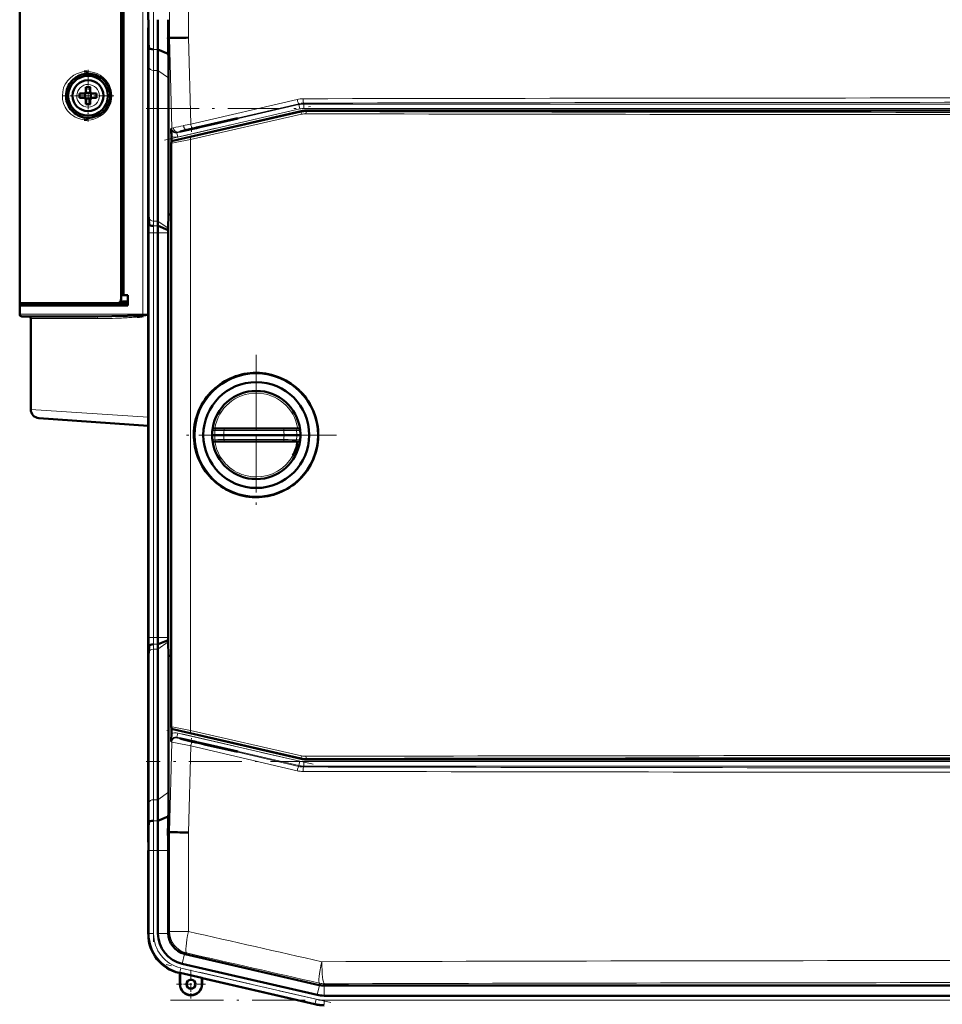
# Model space of a CAD drawing. Extents: x -1595 to 1972, y -1677 to 643.
# Tile 23 of 53: x -1322 to -1113, y 239 to 462. Entities that reach past the tile are written whole.
import ezdxf

# ---------------------------------------------------------------- set-up
doc = ezdxf.new("R2010")
doc.units = 0
doc.linetypes.add('DASHDOT', pattern=[18.5, 12, -3, 0.5, -3])

msp = doc.modelspace()

# ---------------------------------------------------------------- linework, layer by layer
at = {"color": 7, "lineweight": 18}
for p, q in [((-1294.37, 395.05), (-1294.37, 556.05)), ((-1288.34, 457.66), (-1288.34, 480.16)), ((-1284.04, 480.16), (-1284.04, 457.72)), ((-1287.8, 437.22), (-1288.34, 457.66)), ((-1284.04, 457.72), (-1283.52, 438.1)), ((-1290.99, 455.06), (-1291.99, 455.06)), ((-1292.95, 450.98), (-1292.95, 416.84)), ((-1291.95, 450.3), (-1291.95, 416.16)), ((-1290.95, 450.3), (-1291.95, 450.3)), ((-1288.57, 448.61), (-1290.95, 450.3)), ((-1306.75, 447.12), (-1306.78, 447.12)), ((-1309.35, 444.57), (-1309.35, 444.55)), ((-1304.2, 444.52), (-1304.2, 444.55)), ((-1306.8, 441.98), (-1306.78, 441.98)), ((-1286.71, 436.15), (-1259.04, 442.54)), ((-1283.52, 438.1), (-1259.42, 443.72)), ((-1259.07, 442.75), (-1283.16, 437.13)), ((-1259.04, 442.54), (-1259.07, 442.75)), ((-1258.82, 441.56), (-1259.04, 442.54)), ((-1257.94, 442.88), (-1257.92, 442.67)), ((-1257.92, 442.67), (-900.66, 442.67)), ((-1257.92, 441.67), (-1257.92, 442.67)), ((-1258.82, 441.56), (-1286.48, 435.18)), ((-1283.6, 435.11), (-1258.49, 440.85)), ((-1258.44, 440.36), (-1283.56, 434.62)), ((-1258.49, 440.85), (-1258.52, 441.05)), ((-900.66, 441.67), (-1257.92, 441.67)), ((-1257.39, 441.18), (-1257.37, 440.97)), ((-1287.93, 437.1), (-1287.8, 437.22)), ((-1286.58, 436.27), (-1286.71, 436.15)), ((-1286.48, 435.18), (-1286.71, 436.15)), ((-1283.34, 436.97), (-1283.34, 437.07)), ((-1287.86, 433.8), (-1287.94, 433.86)), ((-1287.86, 301.51), (-1287.86, 433.8)), ((-1287.55, 434.35), (-1287.48, 434.29)), ((-1283.56, 434.62), (-1283.56, 300.69)), ((-1293.11, 417.65), (-1293.16, 417.65)), ((-1290.95, 416.16), (-1291.95, 416.16)), ((-1288.65, 414.53), (-1290.95, 416.16)), ((-1292.95, 413.51), (-1293.14, 413.51)), ((-1292.95, 321.79), (-1292.95, 413.51)), ((-1292.95, 413.51), (-1291.95, 413.51)), ((-1290.95, 413.51), (-1291.95, 413.51)), ((-1291.95, 321.79), (-1291.95, 413.51)), ((-1290.94, 415.06), (-1291.94, 415.06)), ((-1288.66, 413.51), (-1290.95, 413.51)), ((-1294.37, 395.05), (-1322.28, 395.05)), ((-1294.37, 395.05), (-1293.14, 395.05)), ((-1319.78, 394.05), (-1304.64, 394.05)), ((-1294.36, 394.83), (-1293.14, 394.93)), ((-1319.78, 373.48), (-1293.14, 371.74)), ((-1278.02, 368.72), (-1278.63, 368.71)), ((-1275.96, 368.67), (-1262.46, 368.67)), ((-1258.74, 368.71), (-1259.56, 368.72)), ((-1278.02, 366.6), (-1278.63, 366.61)), ((-1278.02, 366.6), (-1277.36, 366.61)), ((-1275.96, 366.65), (-1262.46, 366.65)), ((-1261.45, 366.62), (-1260.53, 366.6)), ((-1260.53, 366.6), (-1259.56, 366.59)), ((-1258.74, 366.61), (-1259.56, 366.59)), ((-1292.95, 321.79), (-1293.14, 321.79)), ((-1292.95, 321.79), (-1291.95, 321.79)), ((-1290.95, 321.79), (-1291.95, 321.79)), ((-1288.66, 321.79), (-1290.95, 321.79)), ((-1290.95, 319.14), (-1291.95, 319.14)), ((-1291.95, 285), (-1291.95, 319.14)), ((-1290.94, 320.24), (-1291.94, 320.24)), ((-1288.65, 320.77), (-1290.95, 319.14)), ((-1293.16, 317.65), (-1293.11, 317.65)), ((-1292.95, 284.31), (-1292.95, 318.46)), ((-1287.94, 301.45), (-1287.86, 301.51)), ((-1287.48, 301.02), (-1287.55, 300.97)), ((-1286.48, 300.12), (-1286.71, 299.15)), ((-1259.04, 292.76), (-1286.71, 299.15)), ((-1286.71, 299.15), (-1286.58, 299.03)), ((-1286.48, 300.12), (-1258.82, 293.73)), ((-1258.49, 294.47), (-1283.6, 300.21)), ((-1283.56, 300.69), (-1258.44, 294.96)), ((-1288.34, 277.64), (-1287.8, 298.08)), ((-1287.8, 298.08), (-1287.93, 298.2)), ((-1283.52, 297.2), (-1284.04, 277.58)), ((-1259.42, 291.58), (-1283.52, 297.2)), ((-1283.34, 298.32), (-1283.34, 298.23)), ((-1283.16, 298.17), (-1259.07, 292.55)), ((-1259.04, 292.76), (-1259.07, 292.55)), ((-1258.82, 293.73), (-1259.04, 292.76)), ((-1258.49, 294.47), (-1258.52, 294.26)), ((-1257.94, 292.42), (-1257.92, 292.63)), ((-1257.92, 293.63), (-1257.92, 292.63)), ((-1257.92, 293.63), (-900.66, 293.63)), ((-900.66, 292.63), (-1257.92, 292.63)), ((-1257.37, 294.34), (-1257.39, 294.13)), ((-1288.57, 286.68), (-1290.95, 285)), ((-1290.95, 285), (-1291.95, 285)), ((-1290.99, 280.24), (-1291.99, 280.24)), ((-1288.34, 255.14), (-1288.34, 277.64)), ((-1284.04, 277.58), (-1284.04, 255.14)), ((-1292.95, 273.51), (-1293.14, 273.51)), ((-1292.95, 273.51), (-1291.95, 273.51)), ((-1292.95, 254.65), (-1292.95, 273.51)), ((-1290.95, 273.51), (-1291.95, 273.51)), ((-1291.95, 254.65), (-1291.95, 273.51)), ((-1288.66, 273.51), (-1290.95, 273.51)), ((-1293.14, 254.5), (-1292.95, 254.65)), ((-1291.95, 254.65), (-1292.95, 254.65)), ((-1288.66, 254.71), (-1290.95, 254.71)), ((-1288.34, 255.14), (-1288.66, 254.88)), ((-1288.34, 255.14), (-1284.04, 255.14)), ((-1284.96, 250.06), (-1285.48, 247.82)), ((-1284.79, 250.01), (-1284.47, 250.27)), ((-1285.98, 245.89), (-1286.17, 245.74)), ((-1285.98, 245.89), (-1285.76, 246.86)), ((-1255.36, 238.82), (-1285.98, 245.89)), ((-1255.13, 239.79), (-1285.76, 246.86)), ((-1254.37, 243.42), (-1254.42, 243)), ((-1253.29, 242.87), (-1253.24, 243.3)), ((-1285.93, 243.19), (-1285.97, 243.19)), ((-1281, 243.19), (-1280.97, 243.19)), ((-1254.39, 242.99), (-1254.91, 240.76)), ((-1253.32, 242.87), (-1253.32, 240.58)), ((-1255.36, 238.82), (-1255.4, 238.64)), ((-1255.36, 238.82), (-1255.13, 239.79)), ((-1253.32, 239.58), (-905.26, 239.58)), ((-1253.32, 238.58), (-1253.32, 239.58))]:
    msp.add_line(p, q, dxfattribs=at)
at = {"color": 7, "lineweight": 50}
for p, q in [((-1299.28, 398.52), (-1299.28, 552.58)), ((-1299.28, 551.7), (-1299.28, 399.4)), ((-1298.78, 551.71), (-1298.78, 399.38)), ((-1293.14, 480.59), (-1293.14, 461.79)), ((-1322.28, 397.55), (-1322.28, 469.55)), ((-1292.99, 455.46), (-1293.16, 457.65)), ((-1288.68, 457.65), (-1288.34, 457.66)), ((-1288.34, 457.66), (-1287.99, 457.66)), ((-1293.14, 454.72), (-1293.14, 420.58)), ((-1293.14, 454.72), (-1293.14, 420.58)), ((-1288.61, 454.07), (-1290.99, 455.06)), ((-1290.95, 450.3), (-1290.95, 416.16)), ((-1288.57, 448.61), (-1288.57, 417.65)), ((-1307.28, 446.47), (-1307.28, 445.55)), ((-1306.28, 446.47), (-1306.28, 445.55)), ((-1303.4, 448.24), (-1303.36, 448.2)), ((-1307.78, 445.05), (-1308.7, 445.05)), ((-1307.41, 445.18), (-1307.42, 445.19)), ((-1306.14, 445.18), (-1307.41, 445.18)), ((-1307.41, 443.91), (-1307.41, 445.18)), ((-1306.13, 445.19), (-1306.14, 445.18)), ((-1306.14, 445.18), (-1306.14, 443.91)), ((-1305.78, 445.05), (-1304.85, 445.05)), ((-1307.78, 444.05), (-1308.7, 444.05)), ((-1307.41, 443.91), (-1307.42, 443.9)), ((-1306.14, 443.91), (-1307.41, 443.91)), ((-1307.28, 442.63), (-1307.28, 443.55)), ((-1306.28, 442.63), (-1306.28, 443.55)), ((-1306.14, 443.91), (-1306.13, 443.9)), ((-1304.85, 444.05), (-1305.78, 444.05)), ((-1258.52, 441.05), (-1287.55, 434.35)), ((-901.18, 441.18), (-1257.39, 441.18)), ((-1282.2, 437.32), (-1281.5, 437.48)), ((-1281.5, 437.4), (-1282.2, 437.24)), ((-1281.5, 437.48), (-1280.08, 437.82)), ((-1280.08, 437.72), (-1281.5, 437.4)), ((-1281.5, 437.4), (-1281.5, 437.48)), ((-1280.08, 437.82), (-1273.22, 439.4)), ((-1272.84, 439.4), (-1280.08, 437.72)), ((-1280.08, 437.72), (-1280.08, 437.82)), ((-1272.84, 439.4), (-1273.22, 439.4)), ((-1287.88, 434.1), (-1287.91, 435.38)), ((-1283.34, 437.07), (-1282.35, 437.29)), ((-1282.35, 437.2), (-1283.34, 436.97)), ((-1282.35, 437.29), (-1282.2, 437.32)), ((-1282.35, 437.2), (-1282.35, 437.29)), ((-1282.2, 437.24), (-1282.35, 437.2)), ((-1282.2, 437.24), (-1282.2, 437.32)), ((-1287.94, 433.86), (-1287.94, 301.45)), ((-1292.94, 415.46), (-1293.11, 417.65)), ((-1288.57, 417.65), (-1288.65, 414.53)), ((-1287.94, 417.66), (-1288.57, 417.65)), ((-1293.14, 413.51), (-1293.14, 321.79)), ((-1290.95, 321.79), (-1290.95, 413.51)), ((-1288.66, 414.11), (-1290.94, 415.06)), ((-1288.65, 414.53), (-1288.66, 414.11)), ((-1288.66, 414.11), (-1288.66, 413.51)), ((-1288.66, 413.51), (-1288.66, 321.79)), ((-1322.28, 397.05), (-1322.28, 397.55)), ((-1300.22, 397.55), (-1322.28, 397.55)), ((-1321.98, 397.05), (-1321.98, 397.55)), ((-1321.98, 397.55), (-1321.81, 397.55)), ((-1300.21, 397.55), (-1297.78, 397.55)), ((-1299.45, 397.95), (-1297.78, 398)), ((-1299.28, 399.4), (-1298.78, 399.38)), ((-1297.78, 399.35), (-1299.28, 399.35)), ((-1298.78, 399.38), (-1297.78, 399.35)), ((-1297.78, 397.05), (-1297.78, 399.35)), ((-1322.28, 395.05), (-1322.28, 397.05)), ((-1322.28, 397.05), (-1297.78, 397.05)), ((-1321.78, 394.55), (-1304.88, 394.55)), ((-1320.28, 394.55), (-1320.27, 394.55)), ((-1319.78, 394.05), (-1319.78, 373.48)), ((-1294.74, 394.8), (-1294.36, 394.83)), ((-1294.73, 394.8), (-1294.36, 394.83)), ((-1294.68, 394.55), (-1294.69, 394.54)), ((-1294.5, 394.58), (-1294.68, 394.55)), ((-1294.31, 394.57), (-1294.68, 394.55)), ((-1294.48, 394.58), (-1294.5, 394.58)), ((-1294.32, 394.61), (-1294.48, 394.58)), ((-1293.14, 369.75), (-1317.91, 371.48)), ((-1278.6, 368.92), (-1278.63, 368.71)), ((-1277.52, 369.16), (-1278.13, 369.16)), ((-1277.52, 369.16), (-1275.87, 369.16)), ((-1262.38, 369.16), (-1275.87, 369.16)), ((-1262.38, 369.16), (-1261.56, 369.16)), ((-1261.56, 369.16), (-1260.82, 369.16)), ((-1260.82, 369.16), (-1260.05, 369.16)), ((-1259.24, 369.16), (-1260.05, 369.16)), ((-1258.74, 368.71), (-1258.76, 368.92)), ((-1278.09, 367.66), (-1278.68, 367.66)), ((-1278.6, 366.4), (-1278.63, 366.61)), ((-1277.52, 366.16), (-1278.13, 366.16)), ((-1276.04, 367.66), (-1278.09, 367.66)), ((-1277.52, 366.16), (-1275.87, 366.16)), ((-1276.04, 367.66), (-1262.38, 367.66)), ((-1262.38, 366.16), (-1275.87, 366.16)), ((-1259.48, 367.66), (-1262.38, 367.66)), ((-1262.38, 366.16), (-1260.05, 366.16)), ((-1259.24, 366.16), (-1260.05, 366.16)), ((-1258.68, 367.66), (-1259.48, 367.66)), ((-1258.74, 366.61), (-1258.76, 366.4)), ((-1268.94, 353.57), (-1268.68, 353.57)), ((-1288.66, 321.19), (-1288.66, 321.79)), ((-1292.94, 319.84), (-1293.11, 317.65)), ((-1290.95, 285), (-1290.95, 319.14)), ((-1288.66, 321.19), (-1290.94, 320.24)), ((-1288.65, 320.77), (-1288.66, 321.19)), ((-1288.57, 317.64), (-1288.65, 320.77)), ((-1287.94, 317.64), (-1288.57, 317.64)), ((-1288.57, 286.68), (-1288.57, 317.64)), ((-1293.14, 280.58), (-1293.14, 314.72)), ((-1293.14, 280.58), (-1293.14, 314.72)), ((-1287.88, 301.22), (-1287.91, 299.92)), ((-1258.52, 294.26), (-1287.55, 300.97)), ((-1282.35, 298.1), (-1283.34, 298.32)), ((-1283.34, 298.23), (-1282.35, 298)), ((-1282.35, 298.1), (-1282.2, 298.06)), ((-1282.35, 298.1), (-1282.35, 298)), ((-1282.21, 297.98), (-1282.35, 298)), ((-1282.2, 298.06), (-1282.21, 297.98)), ((-1281.5, 297.81), (-1282.21, 297.98)), ((-1282.2, 298.06), (-1281.5, 297.9)), ((-1281.5, 297.9), (-1280.09, 297.57)), ((-1281.5, 297.9), (-1281.5, 297.81)), ((-1280.08, 297.48), (-1281.5, 297.81)), ((-1272.84, 295.9), (-1280.09, 297.57)), ((-1280.09, 297.57), (-1280.08, 297.48)), ((-1280.08, 297.48), (-1273.22, 295.9)), ((-1273.22, 295.9), (-1272.84, 295.9)), ((-1257.39, 294.13), (-901.18, 294.13)), ((-1288.61, 281.23), (-1290.99, 280.24)), ((-1288.64, 279.46), (-1288.61, 281.23)), ((-1292.99, 279.84), (-1293.16, 277.65)), ((-1288.68, 277.65), (-1288.64, 279.46)), ((-1288.68, 277.65), (-1288.34, 277.64)), ((-1287.99, 277.63), (-1288.34, 277.64)), ((-1293.14, 254.7), (-1293.14, 273.51)), ((-1290.95, 254.71), (-1290.95, 273.51)), ((-1288.66, 254.88), (-1288.66, 273.51)), ((-1293.14, 254.5), (-1293.14, 254.7)), ((-1293.14, 254.5), (-1293.14, 254.59)), ((-1288.66, 254.88), (-1288.66, 254.71)), ((-1254.42, 243), (-1284.79, 250.01)), ((-1254.91, 240.76), (-1285.48, 247.82)), ((-1285.97, 245.69), (-1286.17, 245.74)), ((-1285.97, 245.69), (-1286.17, 245.74)), ((-1285.97, 245.69), (-1285.93, 245.76)), ((-1285.97, 243.19), (-1285.97, 245.69)), ((-1285.93, 243.19), (-1285.93, 245.76)), ((-1285.93, 245.76), (-1281, 244.62)), ((-1281, 244.62), (-1280.97, 244.54)), ((-1281, 244.62), (-1281, 243.19)), ((-1280.97, 243.19), (-1280.97, 244.54)), ((-1280.97, 244.54), (-1280.97, 243.19)), ((-1255.4, 238.64), (-1280.97, 244.54)), ((-1254.42, 243), (-1254.39, 242.99)), ((-1253.32, 242.87), (-1253.29, 242.87)), ((-1253.29, 242.87), (-905.28, 242.87)), ((-1253.32, 240.58), (-1233.05, 240.58)), ((-920.25, 240.58), (-1233.05, 240.58))]:
    msp.add_line(p, q, dxfattribs=at)
at = {"color": 7, "linetype": 'DASHDOT', "lineweight": 18}
for p, q in [((-1291.95, 482.53), (-1291.95, 459.9)), ((-1289.5, 434.48), (-1255.8, 442.26)), ((-1293.65, 441.67), (-864.93, 441.67)), ((-1291.95, 312.62), (-1291.95, 422.68)), ((-1268.68, 385.86), (-1268.68, 349.46)), ((-1268.68, 380.66), (-1268.68, 354.66)), ((-1250.48, 367.66), (-1286.88, 367.66)), ((-1255.68, 367.66), (-1281.68, 367.66)), ((-1255.8, 293.04), (-1289.5, 300.82)), ((-864.93, 293.63), (-1293.65, 293.63)), ((-1291.95, 275.39), (-1291.95, 252.76)), ((-1251.81, 239.02), (-1289.08, 247.63)), ((-1288.12, 239.58), (-870.45, 239.58))]:
    msp.add_line(p, q, dxfattribs=at)
at = {"color": 7, "linetype": 'DASHDOT', "lineweight": 18, "ltscale": 0.2925}
msp.add_line((-1306.78, 450.4), (-1306.78, 438.7), dxfattribs=at)
at = {"color": 7, "linetype": 'DASHDOT', "lineweight": 18, "ltscale": 0.292502}
msp.add_line((-1300.93, 444.55), (-1312.63, 444.55), dxfattribs=at)
at = {"color": 7, "linetype": 'DASHDOT', "lineweight": 18, "ltscale": 0.020221}
msp.add_line((-1283.34, 437.13), (-1283.34, 436.32), dxfattribs=at)
at = {"color": 7, "linetype": 'DASHDOT', "lineweight": 18, "ltscale": 0.019753}
msp.add_line((-1283.34, 298.17), (-1283.34, 298.96), dxfattribs=at)
at = {"color": 7, "linetype": 'DASHDOT', "lineweight": 18, "ltscale": 0.1625}
for p, q in [((-1283.47, 246.44), (-1283.47, 239.94)), ((-1280.22, 243.19), (-1286.72, 243.19))]:
    msp.add_line(p, q, dxfattribs=at)
at = {"color": 7, "linetype": 'DASHDOT', "lineweight": 18, "ltscale": 0.160231}
msp.add_line((-1283.47, 246.4), (-1283.47, 239.99), dxfattribs=at)
at = {"color": 7, "linetype": 'DASHDOT', "lineweight": 18, "ltscale": 0.160233}
msp.add_line((-1280.26, 243.19), (-1286.67, 243.19), dxfattribs=at)
at = {"color": 7, "lineweight": 18}
for points in [[(-1310.71, 440.41), (-1311.1, 440.78), (-1311.44, 441.17), (-1311.73, 441.57), (-1311.97, 441.99), (-1312.34, 442.83), (-1312.55, 443.7), (-1312.61, 444.57), (-1312.54, 445.45), (-1312.32, 446.31), (-1311.95, 447.16), (-1311.7, 447.57), (-1311.41, 447.97), (-1311.08, 448.34), (-1310.71, 448.69)], [(-1310.71, 448.69), (-1309.98, 449.22), (-1309.41, 449.52), (-1308.76, 449.77), (-1308.04, 449.96), (-1307.64, 450.02)], [(-1307.02, 450.05), (-1306.26, 450), (-1305.49, 449.84), (-1304.74, 449.57), (-1304.02, 449.19), (-1303.33, 448.68)], [(-1303.33, 448.68), (-1302.68, 448.02), (-1302.15, 447.25), (-1301.94, 446.84), (-1301.76, 446.41), (-1301.58, 445.8), (-1301.47, 445.18), (-1301.43, 444.55)], [(-1301.43, 444.55), (-1301.49, 443.76), (-1301.66, 442.98), (-1301.94, 442.25), (-1302.32, 441.57), (-1302.78, 440.96), (-1303.32, 440.42)], [(-1307.64, 439.08), (-1308.41, 439.22), (-1309.1, 439.44), (-1309.72, 439.73), (-1310, 439.89), (-1310.71, 440.41)], [(-1303.32, 440.42), (-1304.01, 439.92), (-1304.74, 439.53), (-1305.51, 439.26), (-1306.08, 439.13), (-1307.02, 439.05)], [(-1287.8, 437.22), (-1287.8, 437.22), (-1287.76, 437.23), (-1287.45, 437.31)], [(-1286.3, 436.36), (-1286.54, 436.29), (-1286.57, 436.27), (-1286.58, 436.27)], [(-1283.56, 434.62), (-1287.06, 433.93), (-1287.74, 433.81), (-1287.84, 433.8), (-1287.86, 433.8), (-1287.86, 433.8), (-1287.86, 433.8)], [(-1287.48, 434.29), (-1287.47, 434.29), (-1287.46, 434.29), (-1287.39, 434.3), (-1286.74, 434.42), (-1283.6, 435.11)], [(-1304.88, 394.55), (-1304.84, 394.54), (-1304.76, 394.48), (-1304.71, 394.4)], [(-1275.87, 369.16), (-1275.87, 369.16), (-1275.88, 369.15), (-1275.89, 369.14), (-1275.91, 369.11), (-1275.95, 368.9), (-1275.96, 368.67)], [(-1262.46, 368.67), (-1262.44, 369.02), (-1262.42, 369.11), (-1262.41, 369.14), (-1262.4, 369.15), (-1262.39, 369.16), (-1262.38, 369.16)], [(-1262.46, 368.67), (-1260.2, 368.72), (-1259.56, 368.72)], [(-1275.87, 366.16), (-1275.87, 366.16), (-1275.88, 366.16), (-1275.89, 366.17), (-1275.91, 366.2), (-1275.95, 366.42), (-1275.96, 366.65)], [(-1262.46, 366.65), (-1262.44, 366.3), (-1262.42, 366.21), (-1262.41, 366.18), (-1262.4, 366.16), (-1262.39, 366.16), (-1262.38, 366.16)], [(-1287.86, 301.51), (-1287.86, 301.51), (-1287.85, 301.51), (-1287.76, 301.5), (-1287, 301.37), (-1283.56, 300.69)], [(-1283.6, 300.21), (-1285.9, 300.72), (-1287.29, 301), (-1287.45, 301.02), (-1287.47, 301.02), (-1287.48, 301.02), (-1287.48, 301.02)], [(-1286.58, 299.03), (-1286.58, 299.03), (-1286.56, 299.02), (-1286.44, 298.98), (-1284.76, 298.55), (-1283.16, 298.17)], [(-1283.52, 297.2), (-1286.96, 297.88), (-1287.75, 298.06), (-1287.8, 298.08), (-1287.8, 298.08)]]:
    msp.add_lwpolyline(points, dxfattribs=at)
at = {"color": 7, "lineweight": 50}
for points in [[(-1307.64, 450.02), (-1307.21, 450.05), (-1307.02, 450.05)], [(-1307.02, 439.05), (-1307.58, 439.07), (-1307.64, 439.08)], [(-1283.34, 437.07), (-1284.79, 436.72), (-1285.76, 436.48), (-1285.92, 436.43), (-1285.94, 436.42), (-1285.94, 436.42)], [(-1285.94, 436.42), (-1285.94, 436.42), (-1285.94, 436.42), (-1285.89, 436.42), (-1285.5, 436.49), (-1283.34, 436.97)], [(-1300.22, 397.55), (-1300.01, 397.57), (-1299.8, 397.65), (-1299.61, 397.78), (-1299.45, 397.95), (-1299.34, 398.15), (-1299.28, 398.52)], [(-1304.88, 394.55), (-1301.39, 394.57), (-1297.82, 394.65), (-1295.76, 394.74), (-1294.73, 394.8)], [(-1278.6, 368.92), (-1278.6, 368.91), (-1278.6, 368.91), (-1278.6, 368.91), (-1278.6, 368.91), (-1278.59, 368.93), (-1278.58, 368.94)], [(-1258.79, 368.94), (-1258.77, 368.92), (-1258.77, 368.91), (-1258.76, 368.91), (-1258.76, 368.91), (-1258.76, 368.91), (-1258.76, 368.92)], [(-1278.6, 366.4), (-1278.6, 366.4), (-1278.6, 366.4), (-1278.6, 366.4), (-1278.59, 366.39), (-1278.5, 366.3), (-1278.34, 366.2)], [(-1258.79, 366.38), (-1258.77, 366.4), (-1258.77, 366.4), (-1258.76, 366.4), (-1258.76, 366.4), (-1258.76, 366.4), (-1258.76, 366.4)], [(-1285.94, 298.88), (-1285.94, 298.88), (-1285.94, 298.88), (-1285.89, 298.86), (-1285.5, 298.75), (-1283.34, 298.23)], [(-1283.34, 298.32), (-1284.79, 298.65), (-1285.76, 298.85), (-1285.92, 298.88), (-1285.94, 298.88), (-1285.94, 298.88), (-1285.94, 298.88), (-1285.94, 298.88)]]:
    msp.add_lwpolyline(points, dxfattribs=at)
for centre, radius in [((-1306.78, 444.55), 4.5), ((-1268.68, 367.66), 14), ((-1268.68, 367.66), 12), ((-1283.47, 243.19), 1.03), ((-1283.47, 243.19), 1)]:
    msp.add_circle(centre, radius, dxfattribs=at)
for centre, radius, start, end in [((-1640.72, 461.7), 347.59, 359.3315, 0.0143), ((-1861.19, 461.65), 570.24, 359.3376, 0.0139), ((-1981.13, 461.77), 692.47, 359.65945, 0.00195), ((-1500.36, 454.47), 207.22, 0.0687, 0.8785), ((-1899.45, 444.81), 610.9, 0.86852, 1.20439), ((-1268.56, -747.95), 1205.77, 90.73585, 90.92355), ((-1630.73, 449.9), 339.78, 0.0681, 0.8707), ((-1680.03, 448.15), 391.47, 0.0681, 0.8669), ((-1306.78, 444.55), 5, 90, 180.0007), ((-1306.77, 444.55), 5, 113.356, 152.5217), ((-1306.77, 444.55), 5, 47.5244, 90.0022), ((-1306.78, 444.55), 3.5, 180, 90), ((-1306.78, 444.55), 3.5, 90, 180), ((-1306.78, 429.34), 17.14, 89.9996, 91.6715), ((-1306.77, 429.38), 17.1, 88.3267, 90.0022), ((-1306.78, 444.55), 5, 313.1317, 46.8741), ((-1306.76, 444.55), 5.02, 180.0207, 189.2982), ((-1291.57, 444.55), 17.13, 178.3286, 181.6729), ((-1307.78, 445.55), 0.5, 270, 360), ((-1305.78, 445.55), 0.5, 180, 270), ((-1321.95, 444.55), 17.1, 359.9978, 1.6733), ((-1321.95, 444.55), 17.1, 358.3267, 0.0022), ((-1306.78, 444.55), 5, 189.3095, 207.185), ((-1306.77, 444.55), 5, 207.1866, 246.6173), ((-1307.78, 443.55), 0.5, 0, 90), ((-1306.78, 459.76), 17.14, 268.3285, 270.0004), ((-1306.77, 459.72), 17.1, 269.9978, 271.6733), ((-1305.78, 443.55), 0.5, 90, 180), ((-1306.78, 444.55), 5, 246.6202, 270), ((-1306.77, 444.55), 5, 269.997, 313.1347), ((-1227.41, 436.91), 60.52, 179.8196, 181.4448), ((-1287.44, 433.86), 0.5, 102.9976, 180.0022), ((-1500.5, 420.83), 207.36, 359.1212, 359.9305), ((-1080.71, 420.82), 212.42, 180.0663, 180.8562), ((-1640.22, 413.6), 347.08, 359.9853, 0.6691), ((-935.41, 413.59), 357.73, 179.3493, 180.0128), ((-1211.13, 416.25), 79.83, 180.0641, 180.8524), ((-1156.15, 413.54), 134.8, 179.3521, 180.0124), ((-1321.78, 395.05), 0.5, 180, 270), ((-1320.28, 394.05), 0.5, 0, 90), ((-1298.33, 419.91), 25.62, 275.8131, 278.1808), ((-1297.53, 394.18), 2.86, 7.2451, 12.5188), ((-1295.15, 402.42), 7.63, 273.1806, 275.9412), ((-1297.49, 394.15), 2.83, 8.0097, 13.1394), ((-1297.34, 394.18), 2.68, 8.273, 13.2502), ((-1297.38, 394.11), 3.1, 9.2674, 13.4387), ((-1297.5, 394.11), 3.23, 8.2214, 12.9534), ((-1268.73, 367.66), 14.09, 89.8034, 134.0601), ((-1268.73, 367.65), 14.09, 44.258, 89.8038), ((-1268.73, 367.66), 14.1, 134.0696, 179.1699), ((-1268.68, 367.66), 10, 7.2346, 172.765), ((-1268.73, 367.66), 14.09, 314.0192, 44.2557), ((-1317.78, 373.48), 2, 180, 266), ((-1278.04, 368.48), 0.705, 129.6312, 139.5308), ((-1278.09, 368.54), 0.622, 113.4776, 129.4362), ((-1278.13, 368.61), 0.549, 90.4701, 113.1016), ((-1259.24, 368.6), 0.553, 67.0525, 89.5669), ((-1259.28, 368.52), 0.645, 39.9598, 66.2327), ((-1268.73, 367.66), 14.09, 179.1903, 224.261), ((-1268.68, 367.66), 10, 187.235, 352.7654), ((-1278.13, 366.71), 0.556, 247.1205, 269.4699), ((-1268.68, 367.65), 9.49, 330.6713, 350.9616), ((-1259.24, 366.71), 0.558, 270.5728, 292.8875), ((-1259.28, 366.78), 0.628, 293.5258, 320.519), ((-1268.73, 367.66), 14.09, 224.2714, 246.7188), ((-1268.73, 367.66), 14.09, 291.5606, 314.0155), ((-1268.73, 367.66), 14.1, 246.7224, 269.1382), ((-1268.73, 367.66), 14.09, 270.1953, 291.5621), ((-1640.22, 321.7), 347.08, 359.3309, 0.0147), ((-935.41, 321.71), 357.73, 179.9872, 180.6507), ((-1156.15, 321.76), 134.8, 179.9876, 180.6479), ((-1211.13, 319.05), 79.83, 179.1476, 179.9359), ((-1500.5, 314.47), 207.36, 0.0695, 0.8788), ((-1080.71, 314.47), 212.42, 179.1438, 179.9337), ((-1287.44, 301.45), 0.5, 179.9976, 257.0022), ((-1227.41, 298.38), 60.52, 178.5511, 180.1764), ((-1257.39, 299.13), 5, 257.002, 269.998), ((-1680.03, 287.15), 391.47, 359.1331, 359.9319), ((-1630.73, 285.4), 339.78, 359.1293, 359.9319), ((-1500.36, 280.83), 207.22, 359.1215, 359.9313), ((-1861.19, 273.65), 570.24, 359.9861, 0.6624), ((-1640.72, 273.59), 347.59, 359.9857, 0.6685), ((-1981.15, 273.53), 692.48, 359.99805, 0.34054), ((-1268.54, 1484.38), 1206.9, 269.07649, 269.26401), ((-1284.14, 254.5), 8.99, 179.9916, 257.0084), ((-1283.89, 254.7), 7.06, 179.9966, 257.0032), ((-1283.66, 254.89), 5, 182.1029, 254.9076), ((-1283.47, 243.19), 1, 141.2591, 270), ((-1283.47, 243.19), 2.5, 180, 360), ((-1283.47, 243.19), 2.47, 180, 0), ((-1283.47, 243.19), 2.5, 270, 360), ((-1253.32, 247.65), 7.06, 257.0007, 269.9996), ((-1253.32, 247.65), 9.25, 257.0008, 269.9996)]:
    msp.add_arc(centre, radius, start, end, dxfattribs=at)
at = {"color": 7, "lineweight": 18}
for centre, radius, start, end in [((-1826.93, 461.66), 533.98, 359.3347, 0.0141), ((-1861.06, 461.65), 569.11, 359.3363, 0.014), ((-1611.2, 450.6), 318.25, 0.0684, 0.8743), ((-1631.09, 449.9), 339.14, 0.0683, 0.8723), ((-1306.06, 450.05), 0.961, 179.8265, 191.8802), ((-1306.78, 444.55), 2.57, 90, 179.4706), ((-1306.78, 444.55), 2.57, 0, 89.4706), ((-1306.78, 444.55), 2.57, 180, 269.4706), ((-1306.78, 444.55), 2.57, 270, 359.4706), ((-1258.05, 437.88), 5.99, 90.1091, 103.1288), ((-1257.93, 437.88), 5, 90.1491, 103.1472), ((-1079.29, -83368.51), 83812.57, 89.8777831, 90.1222151), ((-1079.29, -83254.97), 83698.04, 89.8777011, 90.122297), ((-1257.92, 437.66), 4, 90.0047, 102.9953), ((-1257.38, 435.97), 5, 89.8884, 102.8902), ((-1257.44, 435.98), 4.49, 89.8605, 102.8892), ((-1079.28, 84226.23), 83785.95, 269.8781811, 270.1218207), ((-1079.28, 84169.33), 83728.55, 269.8781333, 270.1218617), ((-1306.06, 439.05), 0.961, 168.1286, 180.181), ((-1266.33, 340.5), 99.08, 100.9623, 102.3111), ((-1226.59, 141.24), 302.27, 100.857, 101.1749), ((-1286.93, 437.12), 0.999, 181.46, 283.0819), ((-1286.93, 437.13), 2, 240.6635, 283.005), ((-1277.13, 402.53), 35.05, 103.9245, 105.1673), ((-1257.5, 324.3), 115.71, 103.48, 104.0366), ((-1237.07, 239.45), 202.98, 103.1255, 103.506), ((-1191.69, 416.95), 101.27, 180.063, 180.8443), ((-1121.47, 413.54), 171.48, 179.3589, 180.0115), ((-1211.52, 416.25), 80.44, 180.0631, 180.8454), ((-1155.78, 413.53), 136.17, 179.358, 180.0116), ((-1305.46, 394.07), 0.824, 358.7147, 24.0777), ((-1304.54, 512.15), 118.1, 269.9511, 272.5997), ((-1302.59, 467.1), 73.01, 272.678, 273.6808), ((-1302.26, 462.04), 67.94, 273.678, 274.8562), ((-1300.19, 437.41), 43.22, 274.8832, 275.9146), ((-1315.23, 516.21), 123.39, 279.7584, 280.3158), ((-1268.68, 367.66), 9.5, 90.0034, 170.9626), ((-1268.68, 367.66), 9.5, 9.0358, 89.9967), ((-1268.72, 367.55), 9.37, 172.8589, 179.3713), ((-1277.52, 368.66), 0.499, 90.1296, 173.0452), ((-1282.49, 153.38), 215.38, 88.2621, 88.8097), ((-1269.25, 367.61), 6.79, 171.029, 179.5801), ((-1269.23, 367.56), 6.85, 0.8052, 9.28), ((-1260.06, 368.66), 0.499, 7.3818, 89.8716), ((-1268.8, 367.52), 9.31, 0.8578, 7.4328), ((-1268.72, 367.76), 9.37, 180.6287, 187.1411), ((-1268.69, 367.65), 9.5, 189.0224, 249.7178), ((-1277.52, 366.66), 0.499, 186.9548, 269.8704), ((-1280.35, 502.47), 135.89, 271.258, 271.8505), ((-1269.2, 367.71), 6.84, 180.4513, 188.9396), ((-1269.23, 367.75), 6.85, 350.72, 359.1948), ((-1259.2, 464.07), 97.47, 268.0827, 268.6817), ((-1260.06, 366.66), 0.499, 270.1284, 352.6182), ((-1268.8, 367.8), 9.31, 352.5672, 359.1422), ((-1268.68, 367.65), 9.5, 269.9976, 330.6837), ((-1268.68, 367.66), 9.51, 249.7324, 269.9982), ((-1121.47, 321.76), 171.48, 179.9885, 180.6411), ((-1155.78, 321.76), 136.17, 179.9884, 180.642), ((-1191.69, 318.35), 101.27, 179.1557, 179.937), ((-1211.52, 319.05), 80.44, 179.1546, 179.9369), ((-1286.93, 298.17), 0.999, 76.9181, 178.54), ((-1286.93, 298.17), 2, 76.9951, 119.3366), ((-1257.44, 299.33), 4.49, 257.1108, 270.1395), ((-1079.28, -83490.92), 83785.95, 89.8781793, 90.1218189), ((-1257.93, 297.42), 5, 256.8528, 269.8509), ((-1257.92, 297.63), 4, 257.0047, 269.9953), ((-1257.38, 299.34), 5, 257.1098, 270.1116), ((-1079.29, 83990.27), 83698.04, 269.877703, 270.1222989), ((-1079.28, -83434.02), 83728.55, 89.8781383, 90.1218667), ((-1258.05, 297.41), 5.99, 256.8712, 269.8909), ((-1079.29, 84103.8), 83812.57, 269.8777849, 270.1222169), ((-1611.2, 284.69), 318.25, 359.1257, 359.9316), ((-1631.09, 285.4), 339.14, 359.1277, 359.9317), ((-1826.93, 273.64), 533.98, 359.9859, 0.6653), ((-1861.06, 273.65), 569.11, 359.986, 0.6637), ((-1283.96, 254.65), 8.99, 179.9996, 257.0003), ((-1283.96, 254.65), 7.99, 179.9916, 257.0084), ((-1283.34, 255.14), 5, 180.0358, 256.9642), ((-13988.95, -55885.3), 57560.09, 77.2175972, 77.2484218), ((-13950.42, -55527.23), 57197.52, 77.175311, 77.206239), ((-1079.29, -55781), 56029.56, 89.821502, 90.178496), ((-1253.24, 248.3), 5, 257.0045, 269.8157), ((-1079.29, -55405.75), 55649.31, 89.820894, 90.179104), ((-1253.32, 247.65), 9.06, 257.0008, 269.9996), ((-1253.32, 247.63), 8.05, 256.9878, 270.0122)]:
    msp.add_arc(centre, radius, start, end, dxfattribs=at)
at = {"color": 7, "lineweight": 50}
for centre, major_axis, ratio, start_param, end_param in [((-1291.99, 455.47), (1, 0), 0.414215, 3.173659, 4.709549), ((-1257.39, 436.18), (-4.97, -0.57), 0.999846, 4.59896, 4.825818), ((-1291.94, 415.47), (1, 0), 0.414215, 3.173659, 4.709549), ((-1268.67, 367.66), (10.01, -0.03), 0.999848, 3.039511, 3.144781), ((-1268.69, 367.66), (10.01, 0.04), 0.999848, 6.279569, 6.384829), ((-1268.67, 367.66), (10.01, 0.03), 0.999848, 3.138404, 3.243674), ((-1268.69, 367.66), (10.01, -0.04), 0.999848, 6.181541, 6.286801), ((-1291.94, 319.82), (1, 0), 0.414343, 1.573592, 3.109513), ((-1291.99, 279.82), (1, 0), 0.414186, 1.573647, 3.10953), ((-1283.67, 254.88), (3.11, -3.91), 0.999441, 5.34848, 5.384068), ((-1253.29, 247.87), (4.97, -0.57), 0.999653, 4.604077, 4.820701)]:
    msp.add_ellipse(centre, major_axis=major_axis, ratio=ratio, start_param=start_param, end_param=end_param, dxfattribs=at)
at = {"color": 7, "lineweight": 18}
for centre, major_axis, ratio, start_param, end_param in [((-1291.95, 451.01), (-1, 0), 0.707107, 0.034907, 1.570796), ((-1306.78, 450.05), (0, -0.5), 0.491591, 5.125176, 6.283346), ((-1259.29, 443.72), (0.227, -0.974), 0.119647, 4.684508, 6.265606), ((-1257.92, 437.67), (-4.97, -0.57), 0.999846, 4.59896, 4.825818), ((-1257.94, 443.88), (0, -1), 0.121885, 4.712128, 6.265601), ((-1258.38, 440.36), (0.111, -0.487), 0.119115, 3.159171, 4.685159), ((-1257.37, 440.47), (-0.001, -0.5), 0.121453, 3.159176, 4.712648), ((-1306.78, 439.05), (0, -0.5), 0.491582, 3.141484, 4.299488), ((-1284.7, 437.79), (0.234, -0.972), 0.460439, 4.611399, 6.263521), ((-1283.39, 438.1), (0.227, -0.974), 0.135666, 4.680737, 6.265569), ((-1286.81, 437.24), (0.682, -0.732), 0.99939, 3.988967, 5.7599), ((-1286.52, 437.33), (0.266, -0.964), 0.924796, 4.485603, 6.237294), ((-1287.36, 433.8), (-0.311, -0.391), 0.999751, 4.040558, 5.38422), ((-1283.49, 434.62), (0.111, -0.487), 0.135841, 3.159209, 4.68138), ((-1291.95, 416.87), (-1, 0), 0.707107, 0.034907, 1.570796), ((-1294.33, 395.05), (0, 0.5), 0.069756, 1.570796, 2.028989), ((-1291.95, 318.43), (-1, 0), 0.707107, 4.712389, 6.248279), ((-1287.36, 301.51), (-0.311, 0.391), 0.999751, 0.898966, 2.242627), ((-1286.81, 298.06), (-0.682, -0.732), 0.99939, 3.664878, 5.435811), ((-1283.49, 300.69), (-0.111, -0.487), 0.135841, 4.743398, 6.265569), ((-1283.39, 297.2), (-0.227, -0.974), 0.135666, 3.159209, 4.744041), ((-1258.38, 294.96), (-0.111, -0.487), 0.119115, 4.739619, 6.265607), ((-1257.37, 294.84), (0.001, -0.5), 0.121453, 4.71213, 6.265602), ((-1259.29, 291.58), (-0.227, -0.974), 0.119647, 3.159172, 4.74027), ((-1257.92, 297.63), (4.97, -0.57), 0.999846, 4.59896, 4.825818), ((-1257.94, 291.42), (0, -1), 0.121885, 3.159177, 4.71265), ((-1291.95, 284.29), (-1, 0), 0.707107, 4.712389, 6.248279), ((-1283.34, 255.14), (-1.11, -4.88), 0.136195, 4.743306, 6.256759), ((-1253.24, 248.3), (-1.11, -4.88), 0.116076, 4.738807, 6.256827), ((-1253.24, 248.3), (0.02, -5), 0.119003, 4.712015, 6.256818), ((-1253.24, 248.3), (-4.97, 0.57), 0.999653, 1.681064, 1.684203)]:
    msp.add_ellipse(centre, major_axis=major_axis, ratio=ratio, start_param=start_param, end_param=end_param, dxfattribs=at)

doc.saveas('drawing.dxf')
